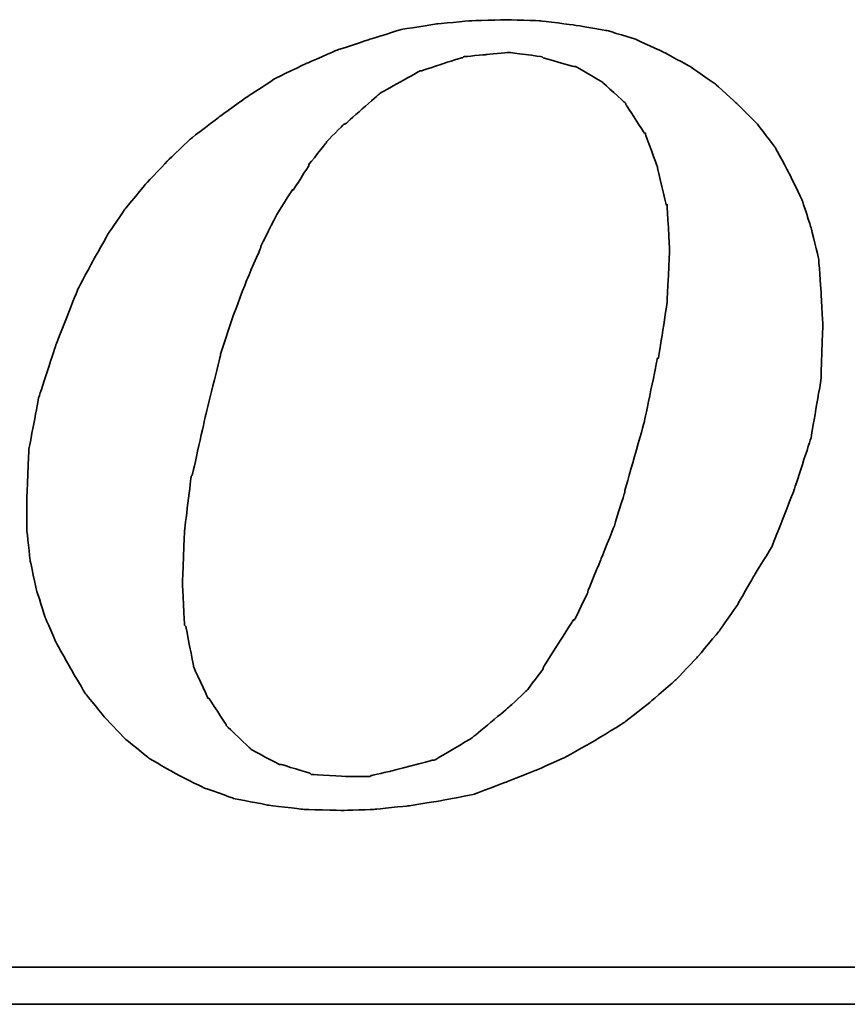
# Model space of a CAD drawing. Header units: millimetres. Extents: x 366 to 647, y 366 to 462.
# Tile 47 of 53: x 593.62 to 597, y 396.45 to 400.47. Entities that reach past the tile are written whole.
import ezdxf

# ---------------------------------------------------------------- set-up
doc = ezdxf.new("R2010")
doc.units = ezdxf.units.MM
doc.header["$LTSCALE"] = 0.15
doc.layers.add('DIM', color=4, linetype='CONTINUOUS')
doc.layers.add('layer 1', color=7, linetype='CONTINUOUS')

# ---------------------------------------------------------------- blocks, each defined once
blk = doc.blocks.new('TBI MOTION logo(完整正式版)')
at = {"layer": 'layer 1', "color": 22, "lineweight": 35}
for points, knots in [([(35.79625, -6.98375), (35.79625, -6.98375), (36.23125, -7.43875), (36.23125, -7.43875), (36.23125, -7.43875), (36.23125, -7.43875), (36.75625, -7.87125), (36.75625, -7.87125), (36.75625, -7.87125), (36.75625, -7.87125), (37.33125, -8.20375), (37.33125, -8.20375), (37.33125, -8.20375), (37.33125, -8.20375), (37.95625, -8.51875), (37.95625, -8.51875), (37.95625, -8.51875), (37.95625, -8.51875), (38.62625, -8.75875), (38.62625, -8.75875), (38.62625, -8.75875), (38.62625, -8.75875), (39.37125, -8.90375), (39.37125, -8.90375), (39.37125, -8.90375), (39.37125, -8.90375), (40.14125, -8.99875), (40.14125, -8.99875), (40.14125, -8.99875), (40.14125, -8.99875), (41.02625, -9.02375), (41.02625, -9.02375), (41.02625, -9.02375), (41.02625, -9.02375), (41.74625, -8.99875), (41.74625, -8.99875), (41.74625, -8.99875), (41.74625, -8.99875), (42.46625, -8.92375), (42.46625, -8.92375), (42.46625, -8.92375), (42.46625, -8.92375), (43.21125, -8.80625), (43.21125, -8.80625), (43.21125, -8.80625), (43.21125, -8.80625), (43.93125, -8.66375), (43.93125, -8.66375), (43.93125, -8.66375), (43.93125, -8.66375), (44.62625, -8.39875), (44.62625, -8.39875), (44.62625, -8.39875), (44.62625, -8.39875), (45.29625, -8.13375), (45.29625, -8.13375), (45.29625, -8.13375), (45.29625, -8.13375), (45.94625, -7.84375), (45.94625, -7.84375), (45.94625, -7.84375), (45.94625, -7.84375), (46.61625, -7.46375), (46.61625, -7.46375), (46.61625, -7.46375), (46.61625, -7.46375), (47.24125, -7.07875), (47.24125, -7.07875), (47.24125, -7.07875), (47.24125, -7.07875), (47.81625, -6.62375), (47.81625, -6.62375), (47.81625, -6.62375), (47.81625, -6.62375), (48.36875, -6.14375), (48.36875, -6.14375), (48.36875, -6.14375), (48.36875, -6.14375), (48.84625, -5.64125), (48.84625, -5.64125), (48.84625, -5.64125), (48.84625, -5.64125), (49.32625, -5.06375), (49.32625, -5.06375), (49.32625, -5.06375), (49.32625, -5.06375), (49.71125, -4.51374), (49.71125, -4.51374), (49.71125, -4.51374), (49.71125, -4.51374), (50.09625, -3.83874), (50.09625, -3.83874), (50.09625, -3.83874), (50.09625, -3.83874), (50.48125, -3.21374), (50.48125, -3.21374), (50.48125, -3.21374), (50.48125, -3.21374), (50.96125, -1.99125), (50.96125, -1.99125), (50.96125, -1.99125), (50.96125, -1.99125), (51.34375, -0.81875), (51.34375, -0.81875), (51.34375, -0.81875), (51.34375, -0.81875), (51.56125, 0.45624), (51.56125, 0.45624), (51.56125, 0.45624), (51.56125, 0.45624), (51.60625, 1.67624), (51.60625, 1.67624), (51.60625, 1.67624), (51.60625, 1.67624), (51.56125, 2.44625), (51.56125, 2.44625), (51.56125, 2.44625), (51.56125, 2.44625), (51.51125, 3.14125), (51.51125, 3.14125), (51.51125, 3.14125), (51.51125, 3.14125), (51.34375, 3.81125), (51.34375, 3.81125), (51.34375, 3.81125), (51.34375, 3.81125), (51.15125, 4.41125), (51.15125, 4.41125), (51.15125, 4.41125), (51.15125, 4.41125), (50.86125, 5.01125), (50.86125, 5.01125), (50.86125, 5.01125), (50.86125, 5.01125), (50.55125, 5.58875), (50.55125, 5.58875), (50.55125, 5.58875), (50.55125, 5.58875), (50.16625, 6.09125), (50.16625, 6.09125), (50.16625, 6.09125), (50.16625, 6.09125), (49.71125, 6.54875), (49.71125, 6.54875), (49.71125, 6.54875), (49.71125, 6.54875), (49.23125, 6.98125), (49.23125, 6.98125), (49.23125, 6.98125), (49.23125, 6.98125), (48.67875, 7.36625), (48.67875, 7.36625), (48.67875, 7.36625), (48.67875, 7.36625), (48.10375, 7.67625), (48.10375, 7.67625), (48.10375, 7.67625), (48.10375, 7.67625), (47.48125, 7.96375), (47.48125, 7.96375), (47.48125, 7.96375), (47.48125, 7.96375), (46.85625, 8.15625), (46.85625, 8.15625), (46.85625, 8.15625), (46.85625, 8.15625), (46.13625, 8.27624), (46.13625, 8.27624), (46.13625, 8.27624), (46.13625, 8.27624), (45.39125, 8.37125), (45.39125, 8.37125), (45.39125, 8.37125), (45.39125, 8.37125), (44.62625, 8.39624), (44.62625, 8.39624), (44.62625, 8.39624), (44.62625, 8.39624), (43.83625, 8.37125), (43.83625, 8.37125), (43.83625, 8.37125), (43.83625, 8.37125), (43.09125, 8.30125), (43.09125, 8.30125), (43.09125, 8.30125), (43.09125, 8.30125), (42.32125, 8.18125), (42.32125, 8.18125), (42.32125, 8.18125), (42.32125, 8.18125), (41.62875, 7.96375), (41.62875, 7.96375), (41.62875, 7.96375), (41.62875, 7.96375), (40.90625, 7.72625), (40.90625, 7.72625), (40.90625, 7.72625), (40.90625, 7.72625), (40.23624, 7.43625), (40.23624, 7.43625), (40.23624, 7.43625), (40.23624, 7.43625), (39.54124, 7.10125), (39.54124, 7.10125), (39.54124, 7.10125), (39.54124, 7.10125), (38.91625, 6.69125), (38.91625, 6.69125), (38.91625, 6.69125), (38.91625, 6.69125), (38.31625, 6.26125), (38.31625, 6.26125), (38.31625, 6.26125), (38.31625, 6.26125), (37.69125, 5.78125), (37.69125, 5.78125), (37.69125, 5.78125), (37.69125, 5.78125), (37.18625, 5.30125), (37.18625, 5.30125), (37.18625, 5.30125), (37.18625, 5.30125), (36.70625, 4.79624), (36.70625, 4.79624), (36.70625, 4.79624), (36.70625, 4.79624), (36.23125, 4.22125), (36.23125, 4.22125), (36.23125, 4.22125), (36.23125, 4.22125), (35.87124, 3.69375), (35.87124, 3.69375), (35.87124, 3.69375), (35.87124, 3.69375), (35.53125, 3.09125), (35.53125, 3.09125), (35.53125, 3.09125), (35.53125, 3.09125), (35.19875, 2.47125), (35.19875, 2.47125), (35.19875, 2.47125), (35.19875, 2.47125), (34.71625, 1.24625), (34.71625, 1.24625), (34.71625, 1.24625), (34.71625, 1.24625), (34.33125, 0.06874), (34.33125, 0.06874), (34.33125, 0.06874), (34.33125, 0.06874), (34.11625, -1.07875), (34.11625, -1.07875), (34.11625, -1.07875), (34.11625, -1.07875), (34.07125, -2.15875), (34.07125, -2.15875), (34.07125, -2.15875), (34.07125, -2.15875), (34.07125, -2.85375), (34.07125, -2.85375), (34.07125, -2.85375), (34.07125, -2.85375), (34.14125, -3.50375), (34.14125, -3.50375), (34.14125, -3.50375), (34.14125, -3.50375), (34.28625, -4.17375), (34.28625, -4.17375), (34.28625, -4.17375), (34.28625, -4.17375), (34.47625, -4.77624), (34.47625, -4.77624), (34.47625, -4.77624), (34.47625, -4.77624), (34.71625, -5.32625), (34.71625, -5.32625), (34.71625, -5.32625), (34.71625, -5.32625), (35.05375, -5.92875), (35.05375, -5.92875), (35.05375, -5.92875), (35.05375, -5.92875), (35.36375, -6.45375), (35.36375, -6.45375), (35.36375, -6.45375), (35.36375, -6.45375), (35.79625, -6.98375), (35.79625, -6.98375)], [0, 0, 0, 0, 0.01388889, 0.01388889, 0.01388889, 0.0138889, 0.02777778, 0.02777778, 0.02777778, 0.02777779, 0.04166667, 0.04166667, 0.04166667, 0.04166668, 0.05555556, 0.05555556, 0.05555556, 0.05555557, 0.06944444, 0.06944444, 0.06944444, 0.06944445, 0.08333333, 0.08333333, 0.08333333, 0.08333334, 0.09722222, 0.09722222, 0.09722222, 0.09722223, 0.11111111, 0.11111111, 0.11111111, 0.11111112, 0.125, 0.125, 0.125, 0.12500001, 0.13888889, 0.13888889, 0.13888889, 0.1388889, 0.15277778, 0.15277778, 0.15277778, 0.15277779, 0.16666667, 0.16666667, 0.16666667, 0.16666668, 0.18055556, 0.18055556, 0.18055556, 0.18055557, 0.19444444, 0.19444444, 0.19444444, 0.19444445, 0.20833333, 0.20833333, 0.20833333, 0.20833334, 0.22222222, 0.22222222, 0.22222222, 0.22222223, 0.23611111, 0.23611111, 0.23611111, 0.23611112, 0.25, 0.25, 0.25, 0.25000001, 0.26388889, 0.26388889, 0.26388889, 0.2638889, 0.27777778, 0.27777778, 0.27777778, 0.27777779, 0.29166667, 0.29166667, 0.29166667, 0.29166668, 0.30555556, 0.30555556, 0.30555556, 0.30555557, 0.31944444, 0.31944444, 0.31944444, 0.31944445, 0.33333333, 0.33333333, 0.33333333, 0.33333334, 0.34722222, 0.34722222, 0.34722222, 0.34722223, 0.36111111, 0.36111111, 0.36111111, 0.36111112, 0.375, 0.375, 0.375, 0.37500001, 0.38888889, 0.38888889, 0.38888889, 0.3888889, 0.40277778, 0.40277778, 0.40277778, 0.40277779, 0.41666667, 0.41666667, 0.41666667, 0.41666668, 0.43055556, 0.43055556, 0.43055556, 0.43055557, 0.44444444, 0.44444444, 0.44444444, 0.44444445, 0.45833333, 0.45833333, 0.45833333, 0.45833334, 0.47222222, 0.47222222, 0.47222222, 0.47222223, 0.48611111, 0.48611111, 0.48611111, 0.48611112, 0.5, 0.5, 0.5, 0.50000001, 0.51388889, 0.51388889, 0.51388889, 0.5138889, 0.52777778, 0.52777778, 0.52777778, 0.52777779, 0.54166667, 0.54166667, 0.54166667, 0.54166668, 0.55555556, 0.55555556, 0.55555556, 0.55555557, 0.56944444, 0.56944444, 0.56944444, 0.56944445, 0.58333333, 0.58333333, 0.58333333, 0.58333334, 0.59722222, 0.59722222, 0.59722222, 0.59722223, 0.61111111, 0.61111111, 0.61111111, 0.61111112, 0.625, 0.625, 0.625, 0.62500001, 0.63888889, 0.63888889, 0.63888889, 0.6388889, 0.65277778, 0.65277778, 0.65277778, 0.65277779, 0.66666667, 0.66666667, 0.66666667, 0.66666668, 0.68055556, 0.68055556, 0.68055556, 0.68055557, 0.69444444, 0.69444444, 0.69444444, 0.69444445, 0.70833333, 0.70833333, 0.70833333, 0.70833334, 0.72222222, 0.72222222, 0.72222222, 0.72222223, 0.73611111, 0.73611111, 0.73611111, 0.73611112, 0.75, 0.75, 0.75, 0.75000001, 0.76388889, 0.76388889, 0.76388889, 0.7638889, 0.77777778, 0.77777778, 0.77777778, 0.77777779, 0.79166667, 0.79166667, 0.79166667, 0.79166668, 0.80555556, 0.80555556, 0.80555556, 0.80555557, 0.81944444, 0.81944444, 0.81944444, 0.81944445, 0.83333333, 0.83333333, 0.83333333, 0.83333334, 0.84722222, 0.84722222, 0.84722222, 0.84722223, 0.86111111, 0.86111111, 0.86111111, 0.86111112, 0.875, 0.875, 0.875, 0.87500001, 0.88888889, 0.88888889, 0.88888889, 0.8888889, 0.90277778, 0.90277778, 0.90277778, 0.90277779, 0.91666667, 0.91666667, 0.91666667, 0.91666668, 0.93055556, 0.93055556, 0.93055556, 0.93055557, 0.94444444, 0.94444444, 0.94444444, 0.94444445, 0.95833333, 0.95833333, 0.95833333, 0.95833334, 0.97222222, 0.97222222, 0.97222222, 0.97222223, 0.98611111, 0.98611111, 0.98611111, 0.98611112, 1, 1, 1, 1]), ([(38.33875, 1.03124), (38.33875, 1.03124), (38.62625, 1.89625), (38.62625, 1.89625), (38.62625, 1.89625), (38.62625, 1.89625), (38.91625, 2.66375), (38.91625, 2.66375), (38.91625, 2.66375), (38.91625, 2.66375), (39.22625, 3.38125), (39.22625, 3.38125), (39.22625, 3.38125), (39.22625, 3.38125), (39.22625, 3.40624), (39.22625, 3.40624), (39.22625, 3.40624), (39.22625, 3.40624), (39.56124, 4.07624), (39.56124, 4.07624), (39.56124, 4.07624), (39.56124, 4.07624), (39.92125, 4.65125), (39.92125, 4.65125), (39.92125, 4.65125), (39.92125, 4.65125), (39.94625, 4.65125), (39.94625, 4.65125), (39.94625, 4.65125), (39.94625, 4.65125), (40.28125, 5.17875), (40.28125, 5.17875), (40.28125, 5.17875), (40.28125, 5.17875), (40.28125, 5.20375), (40.28125, 5.20375), (40.28125, 5.20375), (40.28125, 5.20375), (40.66875, 5.68625), (40.66875, 5.68625), (40.66875, 5.68625), (40.66875, 5.68625), (40.66875, 5.70625), (40.66875, 5.70625), (40.66875, 5.70625), (40.66875, 5.70625), (41.05124, 6.09125), (41.05124, 6.09125), (41.05124, 6.09125), (41.05124, 6.09125), (41.07625, 6.09125), (41.07625, 6.09125), (41.07625, 6.09125), (41.07625, 6.09125), (41.84125, 6.76625), (41.84125, 6.76625), (41.84125, 6.76625), (41.84125, 6.76625), (41.86625, 6.78625), (41.86625, 6.78625), (41.86625, 6.78625), (41.86625, 6.78625), (42.73125, 7.26624), (42.73125, 7.26624), (42.73125, 7.26624), (42.73125, 7.26624), (42.75625, 7.26624), (42.75625, 7.26624), (42.75625, 7.26624), (42.75625, 7.26624), (43.18625, 7.41125), (43.18625, 7.41125), (43.18625, 7.41125), (43.18625, 7.41125), (43.64125, 7.55625), (43.64125, 7.55625), (43.64125, 7.55625), (43.64125, 7.55625), (43.66625, 7.55625), (43.66625, 7.55625), (43.66625, 7.55625), (43.66625, 7.55625), (43.69125, 7.58124), (43.69125, 7.58124), (43.69125, 7.58124), (43.69125, 7.58124), (44.19125, 7.62625), (44.19125, 7.62625), (44.19125, 7.62625), (44.19125, 7.62625), (44.67125, 7.67625), (44.67125, 7.67625), (44.67125, 7.67625), (44.67125, 7.67625), (44.69625, 7.67625), (44.69625, 7.67625), (44.69625, 7.67625), (44.69625, 7.67625), (45.41875, 7.58124), (45.41875, 7.58124), (45.41875, 7.58124), (45.41875, 7.58124), (45.44125, 7.55625), (45.44125, 7.55625), (45.44125, 7.55625), (45.44125, 7.55625), (46.11125, 7.36625), (46.11125, 7.36625), (46.11125, 7.36625), (46.11125, 7.36625), (46.13625, 7.36625), (46.13625, 7.36625), (46.13625, 7.36625), (46.13625, 7.36625), (46.15875, 7.36625), (46.15875, 7.36625), (46.15875, 7.36625), (46.15875, 7.36625), (46.73625, 7.02624), (46.73625, 7.02624), (46.73625, 7.02624), (46.73625, 7.02624), (46.76125, 7.00624), (46.76125, 7.00624), (46.76125, 7.00624), (46.76125, 7.00624), (47.24125, 6.57124), (47.24125, 6.57124), (47.24125, 6.57124), (47.24125, 6.57124), (47.26625, 6.54875), (47.26625, 6.54875), (47.26625, 6.54875), (47.26625, 6.54875), (47.26625, 6.52375), (47.26625, 6.52375), (47.26625, 6.52375), (47.26625, 6.52375), (47.67375, 5.89875), (47.67375, 5.89875), (47.67375, 5.89875), (47.67375, 5.89875), (47.69625, 5.89875), (47.69625, 5.89875), (47.69625, 5.89875), (47.69625, 5.89875), (47.69625, 5.87625), (47.69625, 5.87625), (47.69625, 5.87625), (47.69625, 5.87625), (47.96125, 5.15625), (47.96125, 5.15625), (47.96125, 5.15625), (47.96125, 5.15625), (47.96125, 5.13125), (47.96125, 5.13125), (47.96125, 5.13125), (47.96125, 5.13125), (48.15125, 4.31875), (48.15125, 4.31875), (48.15125, 4.31875), (48.15125, 4.31875), (48.17625, 4.31875), (48.17625, 4.31875), (48.17625, 4.31875), (48.17625, 4.31875), (48.17625, 4.29125), (48.17625, 4.29125), (48.17625, 4.29125), (48.17625, 4.29125), (48.22625, 3.33125), (48.22625, 3.33125), (48.22625, 3.33125), (48.22625, 3.33125), (48.22625, 3.30875), (48.22625, 3.30875), (48.22625, 3.30875), (48.22625, 3.30875), (48.17625, 2.20624), (48.17625, 2.20624), (48.17625, 2.20624), (48.17625, 2.20624), (48.17625, 2.18124), (48.17625, 2.18124), (48.17625, 2.18124), (48.17625, 2.18124), (47.98375, 0.93624), (47.98375, 0.93624), (47.98375, 0.93624), (47.98375, 0.93624), (47.96125, 0.93624), (47.96125, 0.93624), (47.96125, 0.93624), (47.96125, 0.93624), (47.67375, -0.45874), (47.67375, -0.45874), (47.67375, -0.45874), (47.67375, -0.45874), (47.24125, -1.99125), (47.24125, -1.99125), (47.24125, -1.99125), (47.24125, -1.99125), (47.24125, -2.01874), (47.24125, -2.01874), (47.24125, -2.01874), (47.24125, -2.01874), (47.00125, -2.78375), (47.00125, -2.78375), (47.00125, -2.78375), (47.00125, -2.78375), (46.71125, -3.50375), (46.71125, -3.50375), (46.71125, -3.50375), (46.71125, -3.50375), (46.42625, -4.19875), (46.42625, -4.19875), (46.42625, -4.19875), (46.42625, -4.19875), (46.42625, -4.22375), (46.42625, -4.22375), (46.42625, -4.22375), (46.42625, -4.22375), (46.13625, -4.82374), (46.13625, -4.82374), (46.13625, -4.82374), (46.13625, -4.82374), (46.11125, -4.82374), (46.11125, -4.82374), (46.11125, -4.82374), (46.11125, -4.82374), (45.77625, -5.35125), (45.77625, -5.35125), (45.77625, -5.35125), (45.77625, -5.35125), (45.44125, -5.87875), (45.44125, -5.87875), (45.44125, -5.87875), (45.44125, -5.87875), (45.44125, -5.90375), (45.44125, -5.90375), (45.44125, -5.90375), (45.44125, -5.90375), (45.10625, -6.35875), (45.10625, -6.35875), (45.10625, -6.35875), (45.10625, -6.35875), (45.08125, -6.38375), (45.08125, -6.38375), (45.08125, -6.38375), (45.08125, -6.38375), (44.69625, -6.74375), (44.69625, -6.74375), (44.69625, -6.74375), (44.69625, -6.74375), (43.88375, -7.41625), (43.88375, -7.41625), (43.88375, -7.41625), (43.88375, -7.41625), (43.85625, -7.43875), (43.85625, -7.43875), (43.85625, -7.43875), (43.85625, -7.43875), (43.04125, -7.91875), (43.04125, -7.91875), (43.04125, -7.91875), (43.04125, -7.91875), (43.01625, -7.91875), (43.01625, -7.91875), (43.01625, -7.91875), (43.01625, -7.91875), (42.99625, -7.91875), (42.99625, -7.91875), (42.99625, -7.91875), (42.99625, -7.91875), (42.08125, -8.15875), (42.08125, -8.15875), (42.08125, -8.15875), (42.08125, -8.15875), (41.65125, -8.25625), (41.65125, -8.25625), (41.65125, -8.25625), (41.65125, -8.25625), (41.62875, -8.27875), (41.62875, -8.27875), (41.62875, -8.27875), (41.62875, -8.27875), (41.60125, -8.27875), (41.60125, -8.27875), (41.60125, -8.27875), (41.60125, -8.27875), (41.12125, -8.27875), (41.12125, -8.27875), (41.12125, -8.27875), (41.12125, -8.27875), (40.35624, -8.23125), (40.35624, -8.23125), (40.35624, -8.23125), (40.35624, -8.23125), (40.33125, -8.23125), (40.33125, -8.23125), (40.33125, -8.23125), (40.33125, -8.23125), (40.30625, -8.20375), (40.30625, -8.20375), (40.30625, -8.20375), (40.30625, -8.20375), (39.68375, -8.01375), (39.68375, -8.01375), (39.68375, -8.01375), (39.68375, -8.01375), (39.66124, -8.01375), (39.66124, -8.01375), (39.66124, -8.01375), (39.66124, -8.01375), (39.63625, -8.01375), (39.63625, -8.01375), (39.63625, -8.01375), (39.63625, -8.01375), (39.01125, -7.67875), (39.01125, -7.67875), (39.01125, -7.67875), (39.01125, -7.67875), (38.98875, -7.65375), (38.98875, -7.65375), (38.98875, -7.65375), (38.98875, -7.65375), (38.48625, -7.17375), (38.48625, -7.17375), (38.48625, -7.17375), (38.48625, -7.17375), (38.45875, -7.14875), (38.45875, -7.14875), (38.45875, -7.14875), (38.45875, -7.14875), (38.45875, -7.12875), (38.45875, -7.12875), (38.45875, -7.12875), (38.45875, -7.12875), (38.07625, -6.54875), (38.07625, -6.54875), (38.07625, -6.54875), (38.07625, -6.54875), (38.05125, -6.54875), (38.05125, -6.54875), (38.05125, -6.54875), (38.05125, -6.54875), (38.05125, -6.52875), (38.05125, -6.52875), (38.05125, -6.52875), (38.05125, -6.52875), (37.74125, -5.85375), (37.74125, -5.85375), (37.74125, -5.85375), (37.74125, -5.85375), (37.74125, -5.82875), (37.74125, -5.82875), (37.74125, -5.82875), (37.74125, -5.82875), (37.57375, -4.96875), (37.57375, -4.96875), (37.57375, -4.96875), (37.57375, -4.96875), (37.54625, -4.94375), (37.54625, -4.94375), (37.54625, -4.94375), (37.54625, -4.94375), (37.50125, -4.03375), (37.50125, -4.03375), (37.50125, -4.03375), (37.50125, -4.03375), (37.50125, -4.00875), (37.50125, -4.00875), (37.50125, -4.00875), (37.50125, -4.00875), (37.54625, -2.85375), (37.54625, -2.85375), (37.54625, -2.85375), (37.54625, -2.85375), (37.69125, -1.65875), (37.69125, -1.65875), (37.69125, -1.65875), (37.69125, -1.65875), (37.71624, -1.63375), (37.71624, -1.63375), (37.71624, -1.63375), (37.71624, -1.63375), (38.00375, -0.33875), (38.00375, -0.33875), (38.00375, -0.33875), (38.00375, -0.33875), (38.33875, 1.00624), (38.33875, 1.00624), (38.33875, 1.00624), (38.33875, 1.00624), (38.33875, 1.03124), (38.33875, 1.03124)], [0, 0, 0, 0, 0.01010101, 0.01010101, 0.01010101, 0.01010102, 0.02020202, 0.02020202, 0.02020202, 0.02020203, 0.03030303, 0.03030303, 0.03030303, 0.03030304, 0.04040404, 0.04040404, 0.04040404, 0.04040405, 0.05050505, 0.05050505, 0.05050505, 0.05050506, 0.06060606, 0.06060606, 0.06060606, 0.06060607, 0.07070707, 0.07070707, 0.07070707, 0.07070708, 0.08080808, 0.08080808, 0.08080808, 0.08080809, 0.09090909, 0.09090909, 0.09090909, 0.0909091, 0.1010101, 0.1010101, 0.1010101, 0.10101011, 0.11111111, 0.11111111, 0.11111111, 0.11111112, 0.12121212, 0.12121212, 0.12121212, 0.12121213, 0.13131313, 0.13131313, 0.13131313, 0.13131314, 0.14141414, 0.14141414, 0.14141414, 0.14141415, 0.15151515, 0.15151515, 0.15151515, 0.15151516, 0.16161616, 0.16161616, 0.16161616, 0.16161617, 0.17171717, 0.17171717, 0.17171717, 0.17171718, 0.18181818, 0.18181818, 0.18181818, 0.18181819, 0.19191919, 0.19191919, 0.19191919, 0.1919192, 0.2020202, 0.2020202, 0.2020202, 0.20202021, 0.21212121, 0.21212121, 0.21212121, 0.21212122, 0.22222222, 0.22222222, 0.22222222, 0.22222223, 0.23232323, 0.23232323, 0.23232323, 0.23232324, 0.24242424, 0.24242424, 0.24242424, 0.24242425, 0.25252525, 0.25252525, 0.25252525, 0.25252526, 0.26262626, 0.26262626, 0.26262626, 0.26262627, 0.27272727, 0.27272727, 0.27272727, 0.27272728, 0.28282828, 0.28282828, 0.28282828, 0.28282829, 0.29292929, 0.29292929, 0.29292929, 0.2929293, 0.3030303, 0.3030303, 0.3030303, 0.30303031, 0.31313131, 0.31313131, 0.31313131, 0.31313132, 0.32323232, 0.32323232, 0.32323232, 0.32323233, 0.33333333, 0.33333333, 0.33333333, 0.33333334, 0.34343434, 0.34343434, 0.34343434, 0.34343435, 0.35353535, 0.35353535, 0.35353535, 0.35353536, 0.36363636, 0.36363636, 0.36363636, 0.36363637, 0.37373737, 0.37373737, 0.37373737, 0.37373738, 0.38383838, 0.38383838, 0.38383838, 0.38383839, 0.39393939, 0.39393939, 0.39393939, 0.3939394, 0.4040404, 0.4040404, 0.4040404, 0.40404041, 0.41414141, 0.41414141, 0.41414141, 0.41414142, 0.42424242, 0.42424242, 0.42424242, 0.42424243, 0.43434343, 0.43434343, 0.43434343, 0.43434344, 0.44444444, 0.44444444, 0.44444444, 0.44444445, 0.45454545, 0.45454545, 0.45454545, 0.45454546, 0.46464646, 0.46464646, 0.46464646, 0.46464647, 0.47474747, 0.47474747, 0.47474747, 0.47474748, 0.48484848, 0.48484848, 0.48484848, 0.48484849, 0.49494949, 0.49494949, 0.49494949, 0.4949495, 0.50505051, 0.50505051, 0.50505051, 0.50505052, 0.51515152, 0.51515152, 0.51515152, 0.51515153, 0.52525253, 0.52525253, 0.52525253, 0.52525254, 0.53535354, 0.53535354, 0.53535354, 0.53535355, 0.54545455, 0.54545455, 0.54545455, 0.54545456, 0.55555556, 0.55555556, 0.55555556, 0.55555557, 0.56565657, 0.56565657, 0.56565657, 0.56565658, 0.57575758, 0.57575758, 0.57575758, 0.57575759, 0.58585859, 0.58585859, 0.58585859, 0.5858586, 0.5959596, 0.5959596, 0.5959596, 0.59595961, 0.60606061, 0.60606061, 0.60606061, 0.60606062, 0.61616162, 0.61616162, 0.61616162, 0.61616163, 0.62626263, 0.62626263, 0.62626263, 0.62626264, 0.63636364, 0.63636364, 0.63636364, 0.63636365, 0.64646465, 0.64646465, 0.64646465, 0.64646466, 0.65656566, 0.65656566, 0.65656566, 0.65656567, 0.66666667, 0.66666667, 0.66666667, 0.66666668, 0.67676768, 0.67676768, 0.67676768, 0.67676769, 0.68686869, 0.68686869, 0.68686869, 0.6868687, 0.6969697, 0.6969697, 0.6969697, 0.69696971, 0.70707071, 0.70707071, 0.70707071, 0.70707072, 0.71717172, 0.71717172, 0.71717172, 0.71717173, 0.72727273, 0.72727273, 0.72727273, 0.72727274, 0.73737374, 0.73737374, 0.73737374, 0.73737375, 0.74747475, 0.74747475, 0.74747475, 0.74747476, 0.75757576, 0.75757576, 0.75757576, 0.75757577, 0.76767677, 0.76767677, 0.76767677, 0.76767678, 0.77777778, 0.77777778, 0.77777778, 0.77777779, 0.78787879, 0.78787879, 0.78787879, 0.7878788, 0.7979798, 0.7979798, 0.7979798, 0.79797981, 0.80808081, 0.80808081, 0.80808081, 0.80808082, 0.81818182, 0.81818182, 0.81818182, 0.81818183, 0.82828283, 0.82828283, 0.82828283, 0.82828284, 0.83838384, 0.83838384, 0.83838384, 0.83838385, 0.84848485, 0.84848485, 0.84848485, 0.84848486, 0.85858586, 0.85858586, 0.85858586, 0.85858587, 0.86868687, 0.86868687, 0.86868687, 0.86868688, 0.87878788, 0.87878788, 0.87878788, 0.87878789, 0.88888889, 0.88888889, 0.88888889, 0.8888889, 0.8989899, 0.8989899, 0.8989899, 0.89898991, 0.90909091, 0.90909091, 0.90909091, 0.90909092, 0.91919192, 0.91919192, 0.91919192, 0.91919193, 0.92929293, 0.92929293, 0.92929293, 0.92929294, 0.93939394, 0.93939394, 0.93939394, 0.93939395, 0.94949495, 0.94949495, 0.94949495, 0.94949496, 0.95959596, 0.95959596, 0.95959596, 0.95959597, 0.96969697, 0.96969697, 0.96969697, 0.96969698, 0.97979798, 0.97979798, 0.97979798, 0.97979799, 0.98989899, 0.98989899, 0.98989899, 0.989899, 1, 1, 1, 1]), ([(75.90875, -9.47875), (75.90875, -9.47875), (75.90875, -12.28625), (75.90875, -12.28625), (75.90875, -12.28625), (75.90875, -12.28625), (75.90875, -12.47875), (75.90875, -12.47875), (75.90875, -12.47875), (75.90875, -12.47875), (75.71625, -12.47875), (75.71625, -12.47875), (75.71625, -12.47875), (75.71625, -12.47875), (-88.32875, -12.47875), (-88.32875, -12.47875), (-88.32875, -12.47875), (-88.32875, -12.47875), (-88.32875, -13.29375), (-88.32875, -13.29375), (-88.32875, -13.29375), (-88.32875, -13.29375), (82.89125, -13.29375), (82.89125, -13.29375), (82.89125, -13.29375), (82.89125, -13.29375), (75.90875, -9.47875), (75.90875, -9.47875)], [0, 0, 0, 0, 0.14285714, 0.14285714, 0.14285714, 0.14285715, 0.28571429, 0.28571429, 0.28571429, 0.2857143, 0.42857143, 0.42857143, 0.42857143, 0.42857144, 0.57142857, 0.57142857, 0.57142857, 0.57142858, 0.71428571, 0.71428571, 0.71428571, 0.71428572, 0.85714286, 0.85714286, 0.85714286, 0.85714287, 1, 1, 1, 1])]:
    blk.add_open_spline(points, degree=3, knots=knots, dxfattribs=at)

msp = doc.modelspace()

# ---------------------------------------------------------------- block references
at = {"layer": 'DIM', "color": 7, "xscale": 0.1852549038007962, "yscale": 0.1852549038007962, "zscale": 0.1852549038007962}
msp.add_blockref('TBI MOTION logo(完整正式版)', (587.3365, 398.914), dxfattribs=at)

doc.saveas('drawing.dxf')
